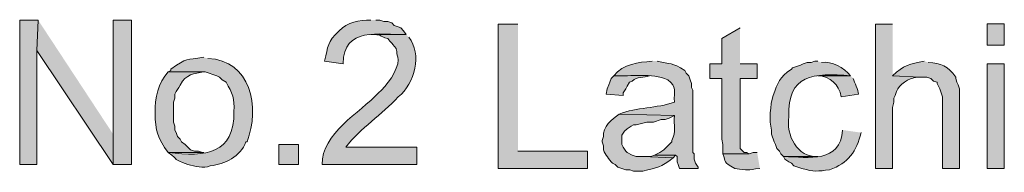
# Model space of a CAD drawing. Header units: inches. Extents: x 1352 to 2050, y -1711 to -1289.
# Tile 123 of 256: x 1940.84 to 1956.58, y -1587.36 to -1584.93. Entities that reach past the tile are written whole.
import ezdxf

# ---------------------------------------------------------------- set-up
doc = ezdxf.new("R2010")
doc.units = ezdxf.units.IN
doc.header["$MEASUREMENT"] = 0
doc.layers.add('图层 1', color=7, linetype='Continuous')

# ---------------------------------------------------------------- blocks, each defined once
blk = doc.blocks.new('block 10')
at = {"layer": '图层 1', "true_color": 0x221814}
for points in [[(1941.131, -1584.932), (1940.837, -1584.932), (1940.837, -1587.24), (1941.11, -1587.24), (1941.11, -1585.419)], [(1941.131, -1584.932), (1941.11, -1585.419), (1942.329, -1587.24), (1942.329, -1586.753)], [(1942.624, -1584.933), (1942.329, -1584.933), (1942.329, -1587.24), (1942.624, -1587.24)], [(1948.804, -1584.996), (1948.488, -1584.996), (1948.488, -1587.303), (1949.918, -1587.303), (1949.918, -1587.028), (1948.804, -1587.028)], [(1952.357, -1585.059), (1952.063, -1585.228), (1952.063, -1585.631), (1951.873, -1585.631), (1951.873, -1585.864), (1952.063, -1585.864), (1952.063, -1586.837), (1952.083, -1586.922), (1952.083, -1587.07), (1952.504, -1587.07), (1952.462, -1587.049), (1952.42, -1587.049), (1952.357, -1586.985), (1952.357, -1585.864), (1952.629, -1585.864), (1952.629, -1585.631), (1952.357, -1585.631)], [(1950.99, -1587.091), (1950.927, -1587.113), (1950.801, -1587.113), (1951.284, -1587.134), (1951.326, -1587.091)]]:
    blk.add_hatch(color=250, dxfattribs=at).paths.add_polyline_path(points)
h = blk.add_hatch(color=250, dxfattribs=at)
edge = h.paths.add_edge_path()
edge.add_spline(control_points=[(1946.449, -1584.932), (1946.267, -1584.927), (1946.076, -1584.964), (1945.945, -1585.102), (1945.754, -1585.288), (1945.768, -1585.345), (1945.713, -1585.588), (1945.713, -1585.588), (1946.008, -1585.631), (1946.008, -1585.631), (1946.012, -1585.033), (1946.584, -1585.169), (1947.017, -1585.165), (1947.017, -1585.165), (1946.975, -1585.102), (1946.975, -1585.102), (1946.975, -1585.102), (1946.933, -1585.059), (1946.933, -1585.059), (1946.933, -1585.059), (1946.891, -1585.038), (1946.891, -1585.038), (1946.891, -1585.038), (1946.827, -1585.017), (1946.827, -1585.017), (1946.827, -1585.017), (1946.786, -1584.975), (1946.786, -1584.975), (1946.786, -1584.975), (1946.723, -1584.953), (1946.723, -1584.953), (1946.723, -1584.953), (1946.66, -1584.953), (1946.66, -1584.953), (1946.66, -1584.953), (1946.597, -1584.932), (1946.597, -1584.932), (1946.597, -1584.932), (1946.533, -1584.932), (1946.533, -1584.932)], knot_values=[0, 0, 0, 0, 0.352778, 0.352778, 0.352778, 0.705556, 0.705556, 0.705556, 1.058333, 1.058333, 1.058333, 1.411111, 1.411111, 1.411111, 1.763889, 1.763889, 1.763889, 2.116667, 2.116667, 2.116667, 2.469444, 2.469444, 2.469444, 2.822222, 2.822222, 2.822222, 3.175, 3.175, 3.175, 3.527778, 3.527778, 3.527778, 3.880556, 3.880556, 3.880556, 4.233333, 4.233333, 4.233333, 4.586111, 4.586111, 4.586111, 4.586111], degree=3, periodic=0)
edge.add_line((1946.533, -1584.932), (1946.449, -1584.932))
h = blk.add_hatch(color=250, dxfattribs=at)
edge = h.paths.add_edge_path()
edge.add_spline(control_points=[(1954.795, -1584.996), (1954.795, -1584.996), (1954.522, -1584.996), (1954.522, -1584.996), (1954.522, -1584.996), (1954.522, -1587.303), (1954.522, -1587.303), (1954.522, -1587.303), (1954.795, -1587.303), (1954.795, -1587.303), (1954.795, -1587.303), (1954.795, -1586.329), (1954.795, -1586.329), (1954.795, -1586.329), (1954.816, -1586.245), (1954.816, -1586.245), (1954.816, -1586.245), (1954.816, -1586.181), (1954.816, -1586.181), (1954.816, -1586.181), (1954.837, -1586.139), (1954.837, -1586.139), (1954.837, -1586.139), (1954.858, -1586.076), (1954.858, -1586.076), (1954.858, -1586.076), (1954.878, -1586.033), (1954.878, -1586.033), (1954.942, -1585.924), (1955.108, -1585.834), (1955.236, -1585.842), (1955.236, -1585.842), (1954.795, -1585.821), (1954.795, -1585.821)], knot_values=[0, 0, 0, 0, 0.352778, 0.352778, 0.352778, 0.705556, 0.705556, 0.705556, 1.058333, 1.058333, 1.058333, 1.411111, 1.411111, 1.411111, 1.763889, 1.763889, 1.763889, 2.116667, 2.116667, 2.116667, 2.469444, 2.469444, 2.469444, 2.822222, 2.822222, 2.822222, 3.175, 3.175, 3.175, 3.527778, 3.527778, 3.527778, 3.880556, 3.880556, 3.880556, 3.880556], degree=3, periodic=0)
edge.add_line((1954.795, -1585.821), (1954.795, -1584.996))
h = blk.add_hatch(color=250, dxfattribs=at)
h.dxf.hatch_style = 2
h.paths.add_polyline_path([(1956.308, -1585.334), (1956.581, -1585.334), (1956.581, -1584.995), (1956.308, -1584.995)])
h = blk.add_hatch(color=250, dxfattribs=at)
edge = h.paths.add_edge_path()
edge.add_spline(control_points=[(1947.017, -1585.165), (1947.017, -1585.165), (1946.45, -1585.165), (1946.45, -1585.165), (1946.635, -1585.157), (1946.572, -1585.186), (1946.723, -1585.229), (1946.923, -1585.467), (1946.83, -1585.327), (1946.891, -1585.567), (1946.891, -1585.729), (1946.699, -1585.991), (1946.575, -1586.096), (1946.274, -1586.413), (1945.665, -1586.746), (1945.672, -1587.24), (1945.672, -1587.24), (1947.186, -1587.24), (1947.186, -1587.24), (1947.186, -1587.24), (1947.186, -1586.965), (1947.186, -1586.965), (1947.186, -1586.965), (1946.05, -1586.965), (1946.05, -1586.965), (1946.291, -1586.653), (1946.626, -1586.444), (1946.891, -1586.16), (1947.159, -1585.943), (1947.273, -1585.475), (1947.059, -1585.208)], knot_values=[0, 0, 0, 0, 0.352778, 0.352778, 0.352778, 0.705556, 0.705556, 0.705556, 1.058333, 1.058333, 1.058333, 1.411111, 1.411111, 1.411111, 1.763889, 1.763889, 1.763889, 2.116667, 2.116667, 2.116667, 2.469444, 2.469444, 2.469444, 2.822222, 2.822222, 2.822222, 3.175, 3.175, 3.175, 3.527778, 3.527778, 3.527778, 3.527778], degree=3, periodic=0)
edge.add_line((1947.059, -1585.208), (1947.017, -1585.165))
h = blk.add_hatch(color=250, dxfattribs=at)
edge = h.paths.add_edge_path()
edge.add_spline(control_points=[(1943.78, -1585.525), (1943.489, -1585.579), (1943.524, -1585.526), (1943.254, -1585.715), (1943.254, -1585.715), (1943.254, -1585.737), (1943.254, -1585.737), (1943.254, -1585.737), (1943.212, -1585.758), (1943.212, -1585.758), (1943.212, -1585.758), (1943.801, -1585.758), (1943.801, -1585.758), (1943.801, -1585.758), (1943.99, -1585.821), (1943.99, -1585.821), (1943.99, -1585.821), (1944.032, -1585.842), (1944.032, -1585.842), (1944.032, -1585.842), (1944.074, -1585.885), (1944.074, -1585.885), (1944.074, -1585.885), (1944.137, -1585.927), (1944.137, -1585.927), (1944.241, -1586.096), (1944.272, -1586.188), (1944.263, -1586.393), (1944.269, -1587.069), (1943.82, -1587.122), (1943.212, -1587.049), (1943.41, -1587.181), (1943.252, -1587.144), (1943.527, -1587.24), (1943.641, -1587.262), (1943.77, -1587.313), (1943.885, -1587.261), (1944.117, -1587.237), (1944.369, -1587.112), (1944.452, -1586.88), (1944.452, -1586.88), (1944.473, -1586.88), (1944.473, -1586.88), (1944.684, -1586.322), (1944.528, -1585.567), (1943.843, -1585.547)], knot_values=[0, 0, 0, 0, 0.352778, 0.352778, 0.352778, 0.705556, 0.705556, 0.705556, 1.058333, 1.058333, 1.058333, 1.411111, 1.411111, 1.411111, 1.763889, 1.763889, 1.763889, 2.116667, 2.116667, 2.116667, 2.469444, 2.469444, 2.469444, 2.822222, 2.822222, 2.822222, 3.175, 3.175, 3.175, 3.527778, 3.527778, 3.527778, 3.880556, 3.880556, 3.880556, 4.233333, 4.233333, 4.233333, 4.586111, 4.586111, 4.586111, 4.938889, 4.938889, 4.938889, 5.291667, 5.291667, 5.291667, 5.291667], degree=3, periodic=0)
edge.add_line((1943.843, -1585.547), (1943.78, -1585.525))
h = blk.add_hatch(color=250, dxfattribs=at)
edge = h.paths.add_edge_path()
edge.add_spline(control_points=[(1950.948, -1585.588), (1950.729, -1585.612), (1950.489, -1585.629), (1950.338, -1585.821), (1950.618, -1585.838), (1950.933, -1585.771), (1951.2, -1585.885), (1951.355, -1586.016), (1951.293, -1586.049), (1951.306, -1586.245), (1951.02, -1586.343), (1950.704, -1586.325), (1950.422, -1586.435), (1950.422, -1586.435), (1951.306, -1586.456), (1951.306, -1586.456), (1951.293, -1586.629), (1951.338, -1586.699), (1951.263, -1586.859), (1951.263, -1586.859), (1951.263, -1586.88), (1951.263, -1586.88), (1951.263, -1586.88), (1951.137, -1587.007), (1951.137, -1587.007), (1951.137, -1587.007), (1951.074, -1587.049), (1951.074, -1587.049), (1951.074, -1587.049), (1950.99, -1587.091), (1950.99, -1587.091), (1950.99, -1587.091), (1951.326, -1587.091), (1951.326, -1587.091), (1951.326, -1587.091), (1951.348, -1587.112), (1951.348, -1587.112), (1951.348, -1587.112), (1951.348, -1587.198), (1951.348, -1587.198), (1951.348, -1587.198), (1951.368, -1587.24), (1951.368, -1587.24), (1951.368, -1587.24), (1951.39, -1587.303), (1951.39, -1587.303), (1951.39, -1587.303), (1951.684, -1587.303), (1951.684, -1587.303), (1951.684, -1587.303), (1951.684, -1587.282), (1951.684, -1587.282), (1951.684, -1587.282), (1951.642, -1587.218), (1951.642, -1587.218), (1951.642, -1587.218), (1951.62, -1587.155), (1951.62, -1587.155), (1951.62, -1587.155), (1951.62, -1587.07), (1951.62, -1587.07), (1951.62, -1587.07), (1951.6, -1587.049), (1951.6, -1587.049), (1951.6, -1587.049), (1951.6, -1586.985), (1951.6, -1586.985), (1951.6, -1586.985), (1951.6, -1586.054), (1951.6, -1586.054), (1951.6, -1586.054), (1951.578, -1586.012), (1951.578, -1586.012), (1951.578, -1586.012), (1951.578, -1585.948), (1951.578, -1585.948), (1951.578, -1585.948), (1951.558, -1585.885), (1951.558, -1585.885), (1951.558, -1585.885), (1951.536, -1585.821), (1951.536, -1585.821), (1951.536, -1585.821), (1951.494, -1585.779), (1951.494, -1585.779), (1951.494, -1585.779), (1951.473, -1585.737), (1951.473, -1585.737), (1951.268, -1585.606), (1951.241, -1585.642), (1951.032, -1585.588)], knot_values=[0, 0, 0, 0, 0.352778, 0.352778, 0.352778, 0.705556, 0.705556, 0.705556, 1.058333, 1.058333, 1.058333, 1.411111, 1.411111, 1.411111, 1.763889, 1.763889, 1.763889, 2.116667, 2.116667, 2.116667, 2.469444, 2.469444, 2.469444, 2.822222, 2.822222, 2.822222, 3.175, 3.175, 3.175, 3.527778, 3.527778, 3.527778, 3.880556, 3.880556, 3.880556, 4.233333, 4.233333, 4.233333, 4.586111, 4.586111, 4.586111, 4.938889, 4.938889, 4.938889, 5.291667, 5.291667, 5.291667, 5.644444, 5.644444, 5.644444, 5.997222, 5.997222, 5.997222, 6.35, 6.35, 6.35, 6.702778, 6.702778, 6.702778, 7.055556, 7.055556, 7.055556, 7.408333, 7.408333, 7.408333, 7.761111, 7.761111, 7.761111, 8.113889, 8.113889, 8.113889, 8.466667, 8.466667, 8.466667, 8.819444, 8.819444, 8.819444, 9.172222, 9.172222, 9.172222, 9.525, 9.525, 9.525, 9.877778, 9.877778, 9.877778, 10.230556, 10.230556, 10.230556, 10.583333, 10.583333, 10.583333, 10.583333], degree=3, periodic=0)
edge.add_line((1951.032, -1585.588), (1950.948, -1585.588))
h = blk.add_hatch(color=250, dxfattribs=at)
edge = h.paths.add_edge_path()
edge.add_spline(control_points=[(1953.597, -1585.588), (1953.597, -1585.588), (1953.554, -1585.588), (1953.554, -1585.588), (1953.554, -1585.588), (1953.491, -1585.61), (1953.491, -1585.61), (1953.491, -1585.61), (1953.428, -1585.61), (1953.428, -1585.61), (1953.428, -1585.61), (1953.366, -1585.631), (1953.366, -1585.631), (1953.366, -1585.631), (1953.324, -1585.652), (1953.324, -1585.652), (1953.324, -1585.652), (1953.197, -1585.695), (1953.197, -1585.695), (1953.197, -1585.695), (1953.177, -1585.715), (1953.177, -1585.715), (1952.981, -1585.846), (1952.96, -1585.937), (1952.883, -1586.139), (1952.84, -1586.281), (1952.816, -1586.546), (1952.861, -1586.689), (1952.861, -1586.689), (1952.861, -1586.753), (1952.861, -1586.753), (1952.861, -1586.753), (1952.903, -1586.88), (1952.903, -1586.88), (1952.903, -1586.88), (1952.924, -1586.922), (1952.924, -1586.922), (1952.924, -1586.922), (1952.945, -1586.985), (1952.945, -1586.985), (1952.945, -1586.985), (1952.987, -1587.028), (1952.987, -1587.028), (1952.987, -1587.028), (1953.008, -1587.07), (1953.008, -1587.07), (1953.008, -1587.07), (1953.05, -1587.112), (1953.05, -1587.112), (1953.05, -1587.112), (1953.597, -1587.112), (1953.597, -1587.112), (1953.268, -1587.132), (1953.092, -1586.769), (1953.134, -1586.477), (1953.109, -1585.805), (1953.531, -1585.773), (1954.122, -1585.821), (1954.017, -1585.698), (1953.828, -1585.582), (1953.66, -1585.61)], knot_values=[0, 0, 0, 0, 0.352778, 0.352778, 0.352778, 0.705556, 0.705556, 0.705556, 1.058333, 1.058333, 1.058333, 1.411111, 1.411111, 1.411111, 1.763889, 1.763889, 1.763889, 2.116667, 2.116667, 2.116667, 2.469444, 2.469444, 2.469444, 2.822222, 2.822222, 2.822222, 3.175, 3.175, 3.175, 3.527778, 3.527778, 3.527778, 3.880556, 3.880556, 3.880556, 4.233333, 4.233333, 4.233333, 4.586111, 4.586111, 4.586111, 4.938889, 4.938889, 4.938889, 5.291667, 5.291667, 5.291667, 5.644444, 5.644444, 5.644444, 5.997222, 5.997222, 5.997222, 6.35, 6.35, 6.35, 6.702778, 6.702778, 6.702778, 7.055556, 7.055556, 7.055556, 7.055556], degree=3, periodic=0)
edge.add_line((1953.66, -1585.61), (1953.597, -1585.588))
h = blk.add_hatch(color=250, dxfattribs=at)
edge = h.paths.add_edge_path()
edge.add_spline(control_points=[(1955.3, -1585.588), (1955.079, -1585.636), (1954.966, -1585.651), (1954.794, -1585.821), (1954.794, -1585.821), (1955.236, -1585.843), (1955.236, -1585.843), (1955.236, -1585.843), (1955.342, -1585.843), (1955.342, -1585.843), (1955.342, -1585.843), (1955.405, -1585.864), (1955.405, -1585.864), (1955.405, -1585.864), (1955.447, -1585.906), (1955.447, -1585.906), (1955.447, -1585.906), (1955.51, -1585.927), (1955.51, -1585.927), (1955.51, -1585.927), (1955.51, -1585.948), (1955.51, -1585.948), (1955.51, -1585.948), (1955.552, -1586.033), (1955.552, -1586.033), (1955.552, -1586.033), (1955.572, -1586.096), (1955.572, -1586.096), (1955.572, -1586.096), (1955.594, -1586.16), (1955.594, -1586.16), (1955.594, -1586.16), (1955.594, -1587.303), (1955.594, -1587.303), (1955.594, -1587.303), (1955.866, -1587.303), (1955.866, -1587.303), (1955.866, -1587.303), (1955.866, -1586.033), (1955.866, -1586.033), (1955.866, -1586.033), (1955.846, -1585.969), (1955.846, -1585.969), (1955.846, -1585.969), (1955.824, -1585.927), (1955.824, -1585.927), (1955.824, -1585.927), (1955.804, -1585.864), (1955.804, -1585.864), (1955.804, -1585.864), (1955.804, -1585.843), (1955.804, -1585.843), (1955.68, -1585.666), (1955.573, -1585.622), (1955.363, -1585.61)], knot_values=[0, 0, 0, 0, 0.352778, 0.352778, 0.352778, 0.705556, 0.705556, 0.705556, 1.058333, 1.058333, 1.058333, 1.411111, 1.411111, 1.411111, 1.763889, 1.763889, 1.763889, 2.116667, 2.116667, 2.116667, 2.469444, 2.469444, 2.469444, 2.822222, 2.822222, 2.822222, 3.175, 3.175, 3.175, 3.527778, 3.527778, 3.527778, 3.880556, 3.880556, 3.880556, 4.233333, 4.233333, 4.233333, 4.586111, 4.586111, 4.586111, 4.938889, 4.938889, 4.938889, 5.291667, 5.291667, 5.291667, 5.644444, 5.644444, 5.644444, 5.997222, 5.997222, 5.997222, 6.35, 6.35, 6.35, 6.35], degree=3, periodic=0)
edge.add_line((1955.363, -1585.61), (1955.3, -1585.588))
h = blk.add_hatch(color=250, dxfattribs=at)
h.dxf.hatch_style = 2
h.paths.add_polyline_path([(1956.308, -1587.303), (1956.581, -1587.303), (1956.581, -1585.631), (1956.308, -1585.631)])
h = blk.add_hatch(color=250, dxfattribs=at)
edge = h.paths.add_edge_path()
edge.add_spline(control_points=[(1943.212, -1585.758), (1943.05, -1585.932), (1942.997, -1586.183), (1943.002, -1586.414), (1943.004, -1586.714), (1943.043, -1586.815), (1943.212, -1587.049), (1943.212, -1587.049), (1943.78, -1587.049), (1943.78, -1587.049), (1943.78, -1587.049), (1943.759, -1587.049), (1943.759, -1587.049), (1943.759, -1587.049), (1943.695, -1587.028), (1943.695, -1587.028), (1943.695, -1587.028), (1943.632, -1587.028), (1943.632, -1587.028), (1943.632, -1587.028), (1943.57, -1587.007), (1943.57, -1587.007), (1943.57, -1587.007), (1943.485, -1586.922), (1943.485, -1586.922), (1943.485, -1586.922), (1943.422, -1586.88), (1943.422, -1586.88), (1943.422, -1586.88), (1943.401, -1586.837), (1943.401, -1586.837), (1943.401, -1586.837), (1943.359, -1586.795), (1943.359, -1586.795), (1943.359, -1586.795), (1943.338, -1586.731), (1943.338, -1586.731), (1943.338, -1586.731), (1943.317, -1586.689), (1943.317, -1586.689), (1943.317, -1586.689), (1943.317, -1586.626), (1943.317, -1586.626), (1943.317, -1586.626), (1943.296, -1586.562), (1943.296, -1586.562), (1943.296, -1586.562), (1943.296, -1586.245), (1943.296, -1586.245), (1943.296, -1586.245), (1943.317, -1586.181), (1943.317, -1586.181), (1943.317, -1586.181), (1943.317, -1586.118), (1943.317, -1586.118), (1943.317, -1586.118), (1943.338, -1586.075), (1943.338, -1586.075), (1943.338, -1586.075), (1943.38, -1586.012), (1943.38, -1586.012), (1943.38, -1586.012), (1943.401, -1585.97), (1943.401, -1585.97), (1943.499, -1585.789), (1943.626, -1585.795), (1943.78, -1585.758)], knot_values=[0, 0, 0, 0, 0.352778, 0.352778, 0.352778, 0.705556, 0.705556, 0.705556, 1.058333, 1.058333, 1.058333, 1.411111, 1.411111, 1.411111, 1.763889, 1.763889, 1.763889, 2.116667, 2.116667, 2.116667, 2.469444, 2.469444, 2.469444, 2.822222, 2.822222, 2.822222, 3.175, 3.175, 3.175, 3.527778, 3.527778, 3.527778, 3.880556, 3.880556, 3.880556, 4.233333, 4.233333, 4.233333, 4.586111, 4.586111, 4.586111, 4.938889, 4.938889, 4.938889, 5.291667, 5.291667, 5.291667, 5.644444, 5.644444, 5.644444, 5.997222, 5.997222, 5.997222, 6.35, 6.35, 6.35, 6.702778, 6.702778, 6.702778, 7.055556, 7.055556, 7.055556, 7.408333, 7.408333, 7.408333, 7.761111, 7.761111, 7.761111, 7.761111], degree=3, periodic=0)
edge.add_line((1943.78, -1585.758), (1943.212, -1585.758))
h = blk.add_hatch(color=250, dxfattribs=at)
edge = h.paths.add_edge_path()
edge.add_spline(control_points=[(1950.338, -1585.821), (1950.338, -1585.821), (1950.296, -1585.864), (1950.296, -1585.864), (1950.296, -1585.864), (1950.275, -1585.927), (1950.275, -1585.927), (1950.275, -1585.927), (1950.255, -1585.969), (1950.255, -1585.969), (1950.255, -1585.969), (1950.233, -1586.033), (1950.233, -1586.033), (1950.233, -1586.033), (1950.213, -1586.117), (1950.213, -1586.117), (1950.213, -1586.117), (1950.486, -1586.138), (1950.486, -1586.138), (1950.486, -1586.138), (1950.486, -1586.096), (1950.486, -1586.096), (1950.486, -1586.096), (1950.528, -1586.033), (1950.528, -1586.033), (1950.528, -1586.033), (1950.549, -1585.99), (1950.549, -1585.99), (1950.549, -1585.99), (1950.59, -1585.927), (1950.59, -1585.927), (1950.59, -1585.927), (1950.633, -1585.906), (1950.633, -1585.906), (1950.703, -1585.831), (1950.821, -1585.859), (1950.906, -1585.821)], knot_values=[0, 0, 0, 0, 0.352778, 0.352778, 0.352778, 0.705556, 0.705556, 0.705556, 1.058333, 1.058333, 1.058333, 1.411111, 1.411111, 1.411111, 1.763889, 1.763889, 1.763889, 2.116667, 2.116667, 2.116667, 2.469444, 2.469444, 2.469444, 2.822222, 2.822222, 2.822222, 3.175, 3.175, 3.175, 3.527778, 3.527778, 3.527778, 3.880556, 3.880556, 3.880556, 4.233333, 4.233333, 4.233333, 4.233333], degree=3, periodic=0)
edge.add_line((1950.906, -1585.821), (1950.338, -1585.821))
h = blk.add_hatch(color=250, dxfattribs=at)
edge = h.paths.add_edge_path()
edge.add_spline(control_points=[(1954.122, -1585.821), (1954.122, -1585.821), (1953.597, -1585.821), (1953.597, -1585.821), (1953.801, -1585.835), (1953.932, -1585.951), (1953.975, -1586.16), (1953.975, -1586.16), (1954.248, -1586.117), (1954.248, -1586.117), (1954.247, -1586.041), (1954.184, -1585.938), (1954.165, -1585.864)], knot_values=[0, 0, 0, 0, 0.352778, 0.352778, 0.352778, 0.705556, 0.705556, 0.705556, 1.058333, 1.058333, 1.058333, 1.411111, 1.411111, 1.411111, 1.411111], degree=3, periodic=0)
edge.add_line((1954.165, -1585.864), (1954.122, -1585.821))
h = blk.add_hatch(color=250, dxfattribs=at)
edge = h.paths.add_edge_path()
edge.add_spline(control_points=[(1950.422, -1586.435), (1950.308, -1586.519), (1950.158, -1586.638), (1950.17, -1586.795), (1950.17, -1586.795), (1950.149, -1586.859), (1950.149, -1586.859), (1950.149, -1586.859), (1950.149, -1586.88), (1950.149, -1586.88), (1950.149, -1586.88), (1950.17, -1586.943), (1950.17, -1586.943), (1950.17, -1586.943), (1950.17, -1587.007), (1950.17, -1587.007), (1950.211, -1587.082), (1950.25, -1587.162), (1950.317, -1587.218), (1950.317, -1587.218), (1950.359, -1587.24), (1950.359, -1587.24), (1950.359, -1587.24), (1950.401, -1587.282), (1950.401, -1587.282), (1950.401, -1587.282), (1950.528, -1587.324), (1950.528, -1587.324), (1950.528, -1587.324), (1950.591, -1587.324), (1950.591, -1587.324), (1950.591, -1587.324), (1950.653, -1587.345), (1950.653, -1587.345), (1950.653, -1587.345), (1950.801, -1587.345), (1950.801, -1587.345), (1951.042, -1587.29), (1951.079, -1587.292), (1951.284, -1587.133), (1951.284, -1587.133), (1950.801, -1587.112), (1950.801, -1587.112), (1950.801, -1587.112), (1950.695, -1587.112), (1950.695, -1587.112), (1950.695, -1587.112), (1950.633, -1587.091), (1950.633, -1587.091), (1950.633, -1587.091), (1950.548, -1587.049), (1950.548, -1587.049), (1950.548, -1587.049), (1950.528, -1587.028), (1950.528, -1587.028), (1950.528, -1587.028), (1950.486, -1586.964), (1950.486, -1586.964), (1950.486, -1586.964), (1950.464, -1586.922), (1950.464, -1586.922), (1950.464, -1586.922), (1950.464, -1586.774), (1950.464, -1586.774), (1950.464, -1586.774), (1950.506, -1586.71), (1950.506, -1586.71), (1950.506, -1586.71), (1950.548, -1586.668), (1950.548, -1586.668), (1950.548, -1586.668), (1950.612, -1586.626), (1950.612, -1586.626), (1950.612, -1586.626), (1950.653, -1586.604), (1950.653, -1586.604), (1950.653, -1586.604), (1950.695, -1586.604), (1950.695, -1586.604), (1950.695, -1586.604), (1950.864, -1586.562), (1950.864, -1586.562), (1950.864, -1586.562), (1950.969, -1586.562), (1950.969, -1586.562), (1950.969, -1586.562), (1951.095, -1586.52), (1951.095, -1586.52), (1951.095, -1586.52), (1951.158, -1586.52), (1951.158, -1586.52), (1951.158, -1586.52), (1951.221, -1586.499), (1951.221, -1586.499), (1951.221, -1586.499), (1951.306, -1586.456), (1951.306, -1586.456)], knot_values=[0, 0, 0, 0, 0.352778, 0.352778, 0.352778, 0.705556, 0.705556, 0.705556, 1.058333, 1.058333, 1.058333, 1.411111, 1.411111, 1.411111, 1.763889, 1.763889, 1.763889, 2.116667, 2.116667, 2.116667, 2.469444, 2.469444, 2.469444, 2.822222, 2.822222, 2.822222, 3.175, 3.175, 3.175, 3.527778, 3.527778, 3.527778, 3.880556, 3.880556, 3.880556, 4.233333, 4.233333, 4.233333, 4.586111, 4.586111, 4.586111, 4.938889, 4.938889, 4.938889, 5.291667, 5.291667, 5.291667, 5.644444, 5.644444, 5.644444, 5.997222, 5.997222, 5.997222, 6.35, 6.35, 6.35, 6.702778, 6.702778, 6.702778, 7.055556, 7.055556, 7.055556, 7.408333, 7.408333, 7.408333, 7.761111, 7.761111, 7.761111, 8.113889, 8.113889, 8.113889, 8.466667, 8.466667, 8.466667, 8.819444, 8.819444, 8.819444, 9.172222, 9.172222, 9.172222, 9.525, 9.525, 9.525, 9.877778, 9.877778, 9.877778, 10.230556, 10.230556, 10.230556, 10.583333, 10.583333, 10.583333, 10.936111, 10.936111, 10.936111, 11.288889, 11.288889, 11.288889, 11.288889], degree=3, periodic=0)
edge.add_line((1951.306, -1586.456), (1950.422, -1586.435))
h = blk.add_hatch(color=250, dxfattribs=at)
edge = h.paths.add_edge_path()
edge.add_spline(control_points=[(1953.996, -1586.689), (1953.951, -1587.225), (1953.467, -1587.123), (1953.05, -1587.112), (1953.05, -1587.112), (1953.071, -1587.155), (1953.071, -1587.155), (1953.071, -1587.155), (1953.135, -1587.197), (1953.135, -1587.197), (1953.135, -1587.197), (1953.177, -1587.218), (1953.177, -1587.218), (1953.177, -1587.218), (1953.218, -1587.261), (1953.218, -1587.261), (1953.218, -1587.261), (1953.344, -1587.303), (1953.344, -1587.303), (1953.538, -1587.365), (1953.601, -1587.347), (1953.786, -1587.324), (1954.085, -1587.226), (1954.219, -1587.027), (1954.29, -1586.731)], knot_values=[0, 0, 0, 0, 0.352778, 0.352778, 0.352778, 0.705556, 0.705556, 0.705556, 1.058333, 1.058333, 1.058333, 1.411111, 1.411111, 1.411111, 1.763889, 1.763889, 1.763889, 2.116667, 2.116667, 2.116667, 2.469444, 2.469444, 2.469444, 2.822222, 2.822222, 2.822222, 2.822222], degree=3, periodic=0)
edge.add_line((1954.29, -1586.731), (1953.996, -1586.689))
h = blk.add_hatch(color=250, dxfattribs=at)
h.dxf.hatch_style = 2
h.paths.add_polyline_path([(1944.978, -1587.24), (1945.293, -1587.24), (1945.293, -1586.922), (1944.978, -1586.922)])
h = blk.add_hatch(color=250, dxfattribs=at)
edge = h.paths.add_edge_path()
edge.add_spline(control_points=[(1952.63, -1587.049), (1952.63, -1587.049), (1952.566, -1587.049), (1952.566, -1587.049), (1952.566, -1587.049), (1952.504, -1587.07), (1952.504, -1587.07), (1952.504, -1587.07), (1952.083, -1587.07), (1952.083, -1587.07), (1952.136, -1587.201), (1952.076, -1587.199), (1952.272, -1587.303), (1952.504, -1587.339), (1952.455, -1587.327), (1952.672, -1587.303)], knot_values=[0, 0, 0, 0, 0.352778, 0.352778, 0.352778, 0.705556, 0.705556, 0.705556, 1.058333, 1.058333, 1.058333, 1.411111, 1.411111, 1.411111, 1.763889, 1.763889, 1.763889, 1.763889], degree=3, periodic=0)
edge.add_line((1952.672, -1587.303), (1952.63, -1587.049))
at = {"layer": '图层 1', "lineweight": 0}
for points in [[(1941.131, -1584.932), (1940.837, -1584.932), (1940.837, -1587.24), (1941.11, -1587.24), (1941.11, -1585.419)], [(1941.131, -1584.932), (1941.11, -1585.419), (1942.329, -1587.24), (1942.329, -1586.753)], [(1942.624, -1584.933), (1942.329, -1584.933), (1942.329, -1587.24), (1942.624, -1587.24), (1942.624, -1584.933)], [(1948.804, -1584.996), (1948.488, -1584.996), (1948.488, -1587.303), (1949.918, -1587.303), (1949.918, -1587.028), (1948.804, -1587.028)], [(1956.308, -1585.334), (1956.581, -1585.334), (1956.581, -1584.995), (1956.308, -1584.995), (1956.308, -1585.334)], [(1952.357, -1585.059), (1952.063, -1585.228), (1952.063, -1585.631), (1951.873, -1585.631), (1951.873, -1585.864), (1952.063, -1585.864), (1952.063, -1586.837), (1952.083, -1586.922), (1952.083, -1587.07), (1952.504, -1587.07), (1952.462, -1587.049), (1952.42, -1587.049), (1952.357, -1586.985), (1952.357, -1585.864), (1952.629, -1585.864), (1952.629, -1585.631), (1952.357, -1585.631)], [(1956.308, -1587.303), (1956.581, -1587.303), (1956.581, -1585.631), (1956.308, -1585.631), (1956.308, -1587.303)], [(1944.978, -1587.24), (1945.293, -1587.24), (1945.293, -1586.922), (1944.978, -1586.922), (1944.978, -1587.24)], [(1950.99, -1587.091), (1950.927, -1587.113), (1950.801, -1587.113), (1951.284, -1587.134), (1951.326, -1587.091)]]:
    blk.add_lwpolyline(points, dxfattribs=at)
for points, knots in [([(1946.449, -1584.932), (1946.267, -1584.927), (1946.076, -1584.964), (1945.945, -1585.102), (1945.754, -1585.288), (1945.768, -1585.345), (1945.713, -1585.588), (1945.713, -1585.588), (1946.008, -1585.631), (1946.008, -1585.631), (1946.012, -1585.033), (1946.584, -1585.169), (1947.017, -1585.165), (1947.017, -1585.165), (1946.975, -1585.102), (1946.975, -1585.102), (1946.975, -1585.102), (1946.933, -1585.059), (1946.933, -1585.059), (1946.933, -1585.059), (1946.891, -1585.038), (1946.891, -1585.038), (1946.891, -1585.038), (1946.827, -1585.017), (1946.827, -1585.017), (1946.827, -1585.017), (1946.786, -1584.975), (1946.786, -1584.975), (1946.786, -1584.975), (1946.723, -1584.953), (1946.723, -1584.953), (1946.723, -1584.953), (1946.66, -1584.953), (1946.66, -1584.953), (1946.66, -1584.953), (1946.597, -1584.932), (1946.597, -1584.932), (1946.597, -1584.932), (1946.533, -1584.932), (1946.533, -1584.932)], [0, 0, 0, 0, 1, 1, 1, 2, 2, 2, 3, 3, 3, 4, 4, 4, 5, 5, 5, 6, 6, 6, 7, 7, 7, 8, 8, 8, 9, 9, 9, 10, 10, 10, 11, 11, 11, 12, 12, 12, 13, 13, 13, 13]), ([(1954.795, -1584.996), (1954.795, -1584.996), (1954.522, -1584.996), (1954.522, -1584.996), (1954.522, -1584.996), (1954.522, -1587.303), (1954.522, -1587.303), (1954.522, -1587.303), (1954.795, -1587.303), (1954.795, -1587.303), (1954.795, -1587.303), (1954.795, -1586.329), (1954.795, -1586.329), (1954.795, -1586.329), (1954.816, -1586.245), (1954.816, -1586.245), (1954.816, -1586.245), (1954.816, -1586.181), (1954.816, -1586.181), (1954.816, -1586.181), (1954.837, -1586.139), (1954.837, -1586.139), (1954.837, -1586.139), (1954.858, -1586.076), (1954.858, -1586.076), (1954.858, -1586.076), (1954.878, -1586.033), (1954.878, -1586.033), (1954.942, -1585.924), (1955.108, -1585.834), (1955.236, -1585.842), (1955.236, -1585.842), (1954.795, -1585.821), (1954.795, -1585.821)], [0, 0, 0, 0, 1, 1, 1, 2, 2, 2, 3, 3, 3, 4, 4, 4, 5, 5, 5, 6, 6, 6, 7, 7, 7, 8, 8, 8, 9, 9, 9, 10, 10, 10, 11, 11, 11, 11]), ([(1947.017, -1585.165), (1947.017, -1585.165), (1946.45, -1585.165), (1946.45, -1585.165), (1946.635, -1585.157), (1946.572, -1585.186), (1946.723, -1585.229), (1946.923, -1585.467), (1946.83, -1585.327), (1946.891, -1585.567), (1946.891, -1585.729), (1946.699, -1585.991), (1946.575, -1586.096), (1946.274, -1586.413), (1945.665, -1586.746), (1945.672, -1587.24), (1945.672, -1587.24), (1947.186, -1587.24), (1947.186, -1587.24), (1947.186, -1587.24), (1947.186, -1586.965), (1947.186, -1586.965), (1947.186, -1586.965), (1946.05, -1586.965), (1946.05, -1586.965), (1946.291, -1586.653), (1946.626, -1586.444), (1946.891, -1586.16), (1947.159, -1585.943), (1947.273, -1585.475), (1947.059, -1585.208)], [0, 0, 0, 0, 1, 1, 1, 2, 2, 2, 3, 3, 3, 4, 4, 4, 5, 5, 5, 6, 6, 6, 7, 7, 7, 8, 8, 8, 9, 9, 9, 10, 10, 10, 10]), ([(1943.78, -1585.525), (1943.489, -1585.579), (1943.524, -1585.526), (1943.254, -1585.715), (1943.254, -1585.715), (1943.254, -1585.737), (1943.254, -1585.737), (1943.254, -1585.737), (1943.212, -1585.758), (1943.212, -1585.758), (1943.212, -1585.758), (1943.801, -1585.758), (1943.801, -1585.758), (1943.801, -1585.758), (1943.99, -1585.821), (1943.99, -1585.821), (1943.99, -1585.821), (1944.032, -1585.842), (1944.032, -1585.842), (1944.032, -1585.842), (1944.074, -1585.885), (1944.074, -1585.885), (1944.074, -1585.885), (1944.137, -1585.927), (1944.137, -1585.927), (1944.241, -1586.096), (1944.272, -1586.188), (1944.263, -1586.393), (1944.269, -1587.069), (1943.82, -1587.122), (1943.212, -1587.049), (1943.41, -1587.181), (1943.252, -1587.144), (1943.527, -1587.24), (1943.641, -1587.262), (1943.77, -1587.313), (1943.885, -1587.261), (1944.117, -1587.237), (1944.369, -1587.112), (1944.452, -1586.88), (1944.452, -1586.88), (1944.473, -1586.88), (1944.473, -1586.88), (1944.684, -1586.322), (1944.528, -1585.567), (1943.843, -1585.547)], [0, 0, 0, 0, 1, 1, 1, 2, 2, 2, 3, 3, 3, 4, 4, 4, 5, 5, 5, 6, 6, 6, 7, 7, 7, 8, 8, 8, 9, 9, 9, 10, 10, 10, 11, 11, 11, 12, 12, 12, 13, 13, 13, 14, 14, 14, 15, 15, 15, 15]), ([(1950.948, -1585.588), (1950.729, -1585.612), (1950.489, -1585.629), (1950.338, -1585.821), (1950.618, -1585.838), (1950.933, -1585.771), (1951.2, -1585.885), (1951.355, -1586.016), (1951.293, -1586.049), (1951.306, -1586.245), (1951.02, -1586.343), (1950.704, -1586.325), (1950.422, -1586.435), (1950.422, -1586.435), (1951.306, -1586.456), (1951.306, -1586.456), (1951.293, -1586.629), (1951.338, -1586.699), (1951.263, -1586.859), (1951.263, -1586.859), (1951.263, -1586.88), (1951.263, -1586.88), (1951.263, -1586.88), (1951.137, -1587.007), (1951.137, -1587.007), (1951.137, -1587.007), (1951.074, -1587.049), (1951.074, -1587.049), (1951.074, -1587.049), (1950.99, -1587.091), (1950.99, -1587.091), (1950.99, -1587.091), (1951.326, -1587.091), (1951.326, -1587.091), (1951.326, -1587.091), (1951.348, -1587.112), (1951.348, -1587.112), (1951.348, -1587.112), (1951.348, -1587.198), (1951.348, -1587.198), (1951.348, -1587.198), (1951.368, -1587.24), (1951.368, -1587.24), (1951.368, -1587.24), (1951.39, -1587.303), (1951.39, -1587.303), (1951.39, -1587.303), (1951.684, -1587.303), (1951.684, -1587.303), (1951.684, -1587.303), (1951.684, -1587.282), (1951.684, -1587.282), (1951.684, -1587.282), (1951.642, -1587.218), (1951.642, -1587.218), (1951.642, -1587.218), (1951.62, -1587.155), (1951.62, -1587.155), (1951.62, -1587.155), (1951.62, -1587.07), (1951.62, -1587.07), (1951.62, -1587.07), (1951.6, -1587.049), (1951.6, -1587.049), (1951.6, -1587.049), (1951.6, -1586.985), (1951.6, -1586.985), (1951.6, -1586.985), (1951.6, -1586.054), (1951.6, -1586.054), (1951.6, -1586.054), (1951.578, -1586.012), (1951.578, -1586.012), (1951.578, -1586.012), (1951.578, -1585.948), (1951.578, -1585.948), (1951.578, -1585.948), (1951.558, -1585.885), (1951.558, -1585.885), (1951.558, -1585.885), (1951.536, -1585.821), (1951.536, -1585.821), (1951.536, -1585.821), (1951.494, -1585.779), (1951.494, -1585.779), (1951.494, -1585.779), (1951.473, -1585.737), (1951.473, -1585.737), (1951.268, -1585.606), (1951.241, -1585.642), (1951.032, -1585.588)], [0, 0, 0, 0, 1, 1, 1, 2, 2, 2, 3, 3, 3, 4, 4, 4, 5, 5, 5, 6, 6, 6, 7, 7, 7, 8, 8, 8, 9, 9, 9, 10, 10, 10, 11, 11, 11, 12, 12, 12, 13, 13, 13, 14, 14, 14, 15, 15, 15, 16, 16, 16, 17, 17, 17, 18, 18, 18, 19, 19, 19, 20, 20, 20, 21, 21, 21, 22, 22, 22, 23, 23, 23, 24, 24, 24, 25, 25, 25, 26, 26, 26, 27, 27, 27, 28, 28, 28, 29, 29, 29, 30, 30, 30, 30]), ([(1953.597, -1585.588), (1953.597, -1585.588), (1953.554, -1585.588), (1953.554, -1585.588), (1953.554, -1585.588), (1953.491, -1585.61), (1953.491, -1585.61), (1953.491, -1585.61), (1953.428, -1585.61), (1953.428, -1585.61), (1953.428, -1585.61), (1953.366, -1585.631), (1953.366, -1585.631), (1953.366, -1585.631), (1953.324, -1585.652), (1953.324, -1585.652), (1953.324, -1585.652), (1953.197, -1585.695), (1953.197, -1585.695), (1953.197, -1585.695), (1953.177, -1585.715), (1953.177, -1585.715), (1952.981, -1585.846), (1952.96, -1585.937), (1952.883, -1586.139), (1952.84, -1586.281), (1952.816, -1586.546), (1952.861, -1586.689), (1952.861, -1586.689), (1952.861, -1586.753), (1952.861, -1586.753), (1952.861, -1586.753), (1952.903, -1586.88), (1952.903, -1586.88), (1952.903, -1586.88), (1952.924, -1586.922), (1952.924, -1586.922), (1952.924, -1586.922), (1952.945, -1586.985), (1952.945, -1586.985), (1952.945, -1586.985), (1952.987, -1587.028), (1952.987, -1587.028), (1952.987, -1587.028), (1953.008, -1587.07), (1953.008, -1587.07), (1953.008, -1587.07), (1953.05, -1587.112), (1953.05, -1587.112), (1953.05, -1587.112), (1953.597, -1587.112), (1953.597, -1587.112), (1953.268, -1587.132), (1953.092, -1586.769), (1953.134, -1586.477), (1953.109, -1585.805), (1953.531, -1585.773), (1954.122, -1585.821), (1954.017, -1585.698), (1953.828, -1585.582), (1953.66, -1585.61)], [0, 0, 0, 0, 1, 1, 1, 2, 2, 2, 3, 3, 3, 4, 4, 4, 5, 5, 5, 6, 6, 6, 7, 7, 7, 8, 8, 8, 9, 9, 9, 10, 10, 10, 11, 11, 11, 12, 12, 12, 13, 13, 13, 14, 14, 14, 15, 15, 15, 16, 16, 16, 17, 17, 17, 18, 18, 18, 19, 19, 19, 20, 20, 20, 20]), ([(1955.3, -1585.588), (1955.079, -1585.636), (1954.966, -1585.651), (1954.794, -1585.821), (1954.794, -1585.821), (1955.236, -1585.843), (1955.236, -1585.843), (1955.236, -1585.843), (1955.342, -1585.843), (1955.342, -1585.843), (1955.342, -1585.843), (1955.405, -1585.864), (1955.405, -1585.864), (1955.405, -1585.864), (1955.447, -1585.906), (1955.447, -1585.906), (1955.447, -1585.906), (1955.51, -1585.927), (1955.51, -1585.927), (1955.51, -1585.927), (1955.51, -1585.948), (1955.51, -1585.948), (1955.51, -1585.948), (1955.552, -1586.033), (1955.552, -1586.033), (1955.552, -1586.033), (1955.572, -1586.096), (1955.572, -1586.096), (1955.572, -1586.096), (1955.594, -1586.16), (1955.594, -1586.16), (1955.594, -1586.16), (1955.594, -1587.303), (1955.594, -1587.303), (1955.594, -1587.303), (1955.866, -1587.303), (1955.866, -1587.303), (1955.866, -1587.303), (1955.866, -1586.033), (1955.866, -1586.033), (1955.866, -1586.033), (1955.846, -1585.969), (1955.846, -1585.969), (1955.846, -1585.969), (1955.824, -1585.927), (1955.824, -1585.927), (1955.824, -1585.927), (1955.804, -1585.864), (1955.804, -1585.864), (1955.804, -1585.864), (1955.804, -1585.843), (1955.804, -1585.843), (1955.68, -1585.666), (1955.573, -1585.622), (1955.363, -1585.61)], [0, 0, 0, 0, 1, 1, 1, 2, 2, 2, 3, 3, 3, 4, 4, 4, 5, 5, 5, 6, 6, 6, 7, 7, 7, 8, 8, 8, 9, 9, 9, 10, 10, 10, 11, 11, 11, 12, 12, 12, 13, 13, 13, 14, 14, 14, 15, 15, 15, 16, 16, 16, 17, 17, 17, 18, 18, 18, 18]), ([(1943.212, -1585.758), (1943.05, -1585.932), (1942.997, -1586.183), (1943.002, -1586.414), (1943.004, -1586.714), (1943.043, -1586.815), (1943.212, -1587.049), (1943.212, -1587.049), (1943.78, -1587.049), (1943.78, -1587.049), (1943.78, -1587.049), (1943.759, -1587.049), (1943.759, -1587.049), (1943.759, -1587.049), (1943.695, -1587.028), (1943.695, -1587.028), (1943.695, -1587.028), (1943.632, -1587.028), (1943.632, -1587.028), (1943.632, -1587.028), (1943.57, -1587.007), (1943.57, -1587.007), (1943.57, -1587.007), (1943.485, -1586.922), (1943.485, -1586.922), (1943.485, -1586.922), (1943.422, -1586.88), (1943.422, -1586.88), (1943.422, -1586.88), (1943.401, -1586.837), (1943.401, -1586.837), (1943.401, -1586.837), (1943.359, -1586.795), (1943.359, -1586.795), (1943.359, -1586.795), (1943.338, -1586.731), (1943.338, -1586.731), (1943.338, -1586.731), (1943.317, -1586.689), (1943.317, -1586.689), (1943.317, -1586.689), (1943.317, -1586.626), (1943.317, -1586.626), (1943.317, -1586.626), (1943.296, -1586.562), (1943.296, -1586.562), (1943.296, -1586.562), (1943.296, -1586.245), (1943.296, -1586.245), (1943.296, -1586.245), (1943.317, -1586.181), (1943.317, -1586.181), (1943.317, -1586.181), (1943.317, -1586.118), (1943.317, -1586.118), (1943.317, -1586.118), (1943.338, -1586.075), (1943.338, -1586.075), (1943.338, -1586.075), (1943.38, -1586.012), (1943.38, -1586.012), (1943.38, -1586.012), (1943.401, -1585.97), (1943.401, -1585.97), (1943.499, -1585.789), (1943.626, -1585.795), (1943.78, -1585.758)], [0, 0, 0, 0, 1, 1, 1, 2, 2, 2, 3, 3, 3, 4, 4, 4, 5, 5, 5, 6, 6, 6, 7, 7, 7, 8, 8, 8, 9, 9, 9, 10, 10, 10, 11, 11, 11, 12, 12, 12, 13, 13, 13, 14, 14, 14, 15, 15, 15, 16, 16, 16, 17, 17, 17, 18, 18, 18, 19, 19, 19, 20, 20, 20, 21, 21, 21, 22, 22, 22, 22]), ([(1950.338, -1585.821), (1950.338, -1585.821), (1950.296, -1585.864), (1950.296, -1585.864), (1950.296, -1585.864), (1950.275, -1585.927), (1950.275, -1585.927), (1950.275, -1585.927), (1950.255, -1585.969), (1950.255, -1585.969), (1950.255, -1585.969), (1950.233, -1586.033), (1950.233, -1586.033), (1950.233, -1586.033), (1950.213, -1586.117), (1950.213, -1586.117), (1950.213, -1586.117), (1950.486, -1586.138), (1950.486, -1586.138), (1950.486, -1586.138), (1950.486, -1586.096), (1950.486, -1586.096), (1950.486, -1586.096), (1950.528, -1586.033), (1950.528, -1586.033), (1950.528, -1586.033), (1950.549, -1585.99), (1950.549, -1585.99), (1950.549, -1585.99), (1950.59, -1585.927), (1950.59, -1585.927), (1950.59, -1585.927), (1950.633, -1585.906), (1950.633, -1585.906), (1950.703, -1585.831), (1950.821, -1585.859), (1950.906, -1585.821)], [0, 0, 0, 0, 1, 1, 1, 2, 2, 2, 3, 3, 3, 4, 4, 4, 5, 5, 5, 6, 6, 6, 7, 7, 7, 8, 8, 8, 9, 9, 9, 10, 10, 10, 11, 11, 11, 12, 12, 12, 12]), ([(1954.122, -1585.821), (1954.122, -1585.821), (1953.597, -1585.821), (1953.597, -1585.821), (1953.801, -1585.835), (1953.932, -1585.951), (1953.975, -1586.16), (1953.975, -1586.16), (1954.248, -1586.117), (1954.248, -1586.117), (1954.247, -1586.041), (1954.184, -1585.938), (1954.165, -1585.864)], [0, 0, 0, 0, 1, 1, 1, 2, 2, 2, 3, 3, 3, 4, 4, 4, 4]), ([(1950.422, -1586.435), (1950.308, -1586.519), (1950.158, -1586.638), (1950.17, -1586.795), (1950.17, -1586.795), (1950.149, -1586.859), (1950.149, -1586.859), (1950.149, -1586.859), (1950.149, -1586.88), (1950.149, -1586.88), (1950.149, -1586.88), (1950.17, -1586.943), (1950.17, -1586.943), (1950.17, -1586.943), (1950.17, -1587.007), (1950.17, -1587.007), (1950.211, -1587.082), (1950.25, -1587.162), (1950.317, -1587.218), (1950.317, -1587.218), (1950.359, -1587.24), (1950.359, -1587.24), (1950.359, -1587.24), (1950.401, -1587.282), (1950.401, -1587.282), (1950.401, -1587.282), (1950.528, -1587.324), (1950.528, -1587.324), (1950.528, -1587.324), (1950.591, -1587.324), (1950.591, -1587.324), (1950.591, -1587.324), (1950.653, -1587.345), (1950.653, -1587.345), (1950.653, -1587.345), (1950.801, -1587.345), (1950.801, -1587.345), (1951.042, -1587.29), (1951.079, -1587.292), (1951.284, -1587.133), (1951.284, -1587.133), (1950.801, -1587.112), (1950.801, -1587.112), (1950.801, -1587.112), (1950.695, -1587.112), (1950.695, -1587.112), (1950.695, -1587.112), (1950.633, -1587.091), (1950.633, -1587.091), (1950.633, -1587.091), (1950.548, -1587.049), (1950.548, -1587.049), (1950.548, -1587.049), (1950.528, -1587.028), (1950.528, -1587.028), (1950.528, -1587.028), (1950.486, -1586.964), (1950.486, -1586.964), (1950.486, -1586.964), (1950.464, -1586.922), (1950.464, -1586.922), (1950.464, -1586.922), (1950.464, -1586.774), (1950.464, -1586.774), (1950.464, -1586.774), (1950.506, -1586.71), (1950.506, -1586.71), (1950.506, -1586.71), (1950.548, -1586.668), (1950.548, -1586.668), (1950.548, -1586.668), (1950.612, -1586.626), (1950.612, -1586.626), (1950.612, -1586.626), (1950.653, -1586.604), (1950.653, -1586.604), (1950.653, -1586.604), (1950.695, -1586.604), (1950.695, -1586.604), (1950.695, -1586.604), (1950.864, -1586.562), (1950.864, -1586.562), (1950.864, -1586.562), (1950.969, -1586.562), (1950.969, -1586.562), (1950.969, -1586.562), (1951.095, -1586.52), (1951.095, -1586.52), (1951.095, -1586.52), (1951.158, -1586.52), (1951.158, -1586.52), (1951.158, -1586.52), (1951.221, -1586.499), (1951.221, -1586.499), (1951.221, -1586.499), (1951.306, -1586.456), (1951.306, -1586.456)], [0, 0, 0, 0, 1, 1, 1, 2, 2, 2, 3, 3, 3, 4, 4, 4, 5, 5, 5, 6, 6, 6, 7, 7, 7, 8, 8, 8, 9, 9, 9, 10, 10, 10, 11, 11, 11, 12, 12, 12, 13, 13, 13, 14, 14, 14, 15, 15, 15, 16, 16, 16, 17, 17, 17, 18, 18, 18, 19, 19, 19, 20, 20, 20, 21, 21, 21, 22, 22, 22, 23, 23, 23, 24, 24, 24, 25, 25, 25, 26, 26, 26, 27, 27, 27, 28, 28, 28, 29, 29, 29, 30, 30, 30, 31, 31, 31, 32, 32, 32, 32]), ([(1953.996, -1586.689), (1953.951, -1587.225), (1953.467, -1587.123), (1953.05, -1587.112), (1953.05, -1587.112), (1953.071, -1587.155), (1953.071, -1587.155), (1953.071, -1587.155), (1953.135, -1587.197), (1953.135, -1587.197), (1953.135, -1587.197), (1953.177, -1587.218), (1953.177, -1587.218), (1953.177, -1587.218), (1953.218, -1587.261), (1953.218, -1587.261), (1953.218, -1587.261), (1953.344, -1587.303), (1953.344, -1587.303), (1953.538, -1587.365), (1953.601, -1587.347), (1953.786, -1587.324), (1954.085, -1587.226), (1954.219, -1587.027), (1954.29, -1586.731)], [0, 0, 0, 0, 1, 1, 1, 2, 2, 2, 3, 3, 3, 4, 4, 4, 5, 5, 5, 6, 6, 6, 7, 7, 7, 8, 8, 8, 8]), ([(1952.63, -1587.049), (1952.63, -1587.049), (1952.566, -1587.049), (1952.566, -1587.049), (1952.566, -1587.049), (1952.504, -1587.07), (1952.504, -1587.07), (1952.504, -1587.07), (1952.083, -1587.07), (1952.083, -1587.07), (1952.136, -1587.201), (1952.076, -1587.199), (1952.272, -1587.303), (1952.504, -1587.339), (1952.455, -1587.327), (1952.672, -1587.303)], [0, 0, 0, 0, 1, 1, 1, 2, 2, 2, 3, 3, 3, 4, 4, 4, 5, 5, 5, 5])]:
    blk.add_open_spline(points, degree=3, knots=knots, dxfattribs=at)
blk = doc.blocks.new('block 9')
at = {"layer": '图层 1'}
blk.add_blockref('block 10', (0, 0), dxfattribs=at)
blk = doc.blocks.new('block 2')
at = {"layer": '图层 1'}
blk.add_blockref('block 9', (0, 0), dxfattribs=at)

msp = doc.modelspace()

# ---------------------------------------------------------------- block references
at = {"layer": '图层 1'}
msp.add_blockref('block 2', (0, 0), dxfattribs=at)

doc.saveas('drawing.dxf')
